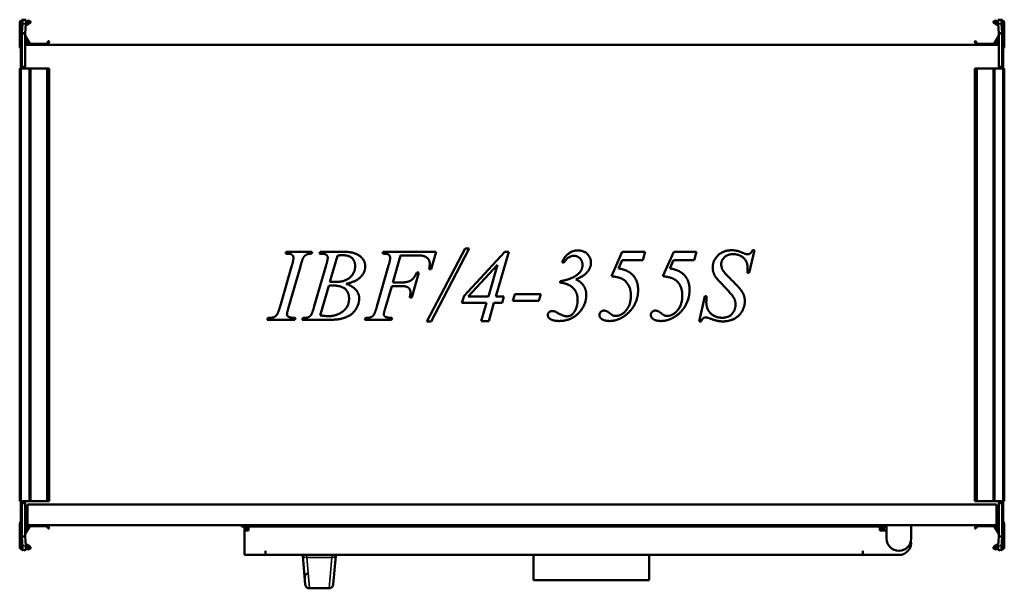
# Model space of a CAD drawing. Header units: millimetres. Extents: x 268 to 992, y 237 to 654.
import ezdxf

# ---------------------------------------------------------------- set-up
doc = ezdxf.new("R2010")
doc.units = ezdxf.units.MM
doc.header["$LTSCALE"] = 3
doc.layers.add('Widoczne (ISO)', color=7, linetype='Continuous', lineweight=50)
doc.layers.add('Widoczne wąskie (ISO)', color=7, linetype='Continuous', lineweight=35)

msp = doc.modelspace()

# ---------------------------------------------------------------- linework, layer by layer
at = {"layer": 'Widoczne (ISO)'}
for p, q in [((268.2, 634.71), (268.2, 652.51)), ((269, 640.91), (269, 652.91)), ((269, 652.91), (269.3, 652.91)), ((269.8, 652.91), (269.3, 652.91)), ((269.4, 653.71), (269.8, 653.71)), ((269.8, 644.34), (269.8, 654.41)), ((269.81, 654.5), (270.24, 654.48)), ((270.24, 651.48), (269.81, 644.57)), ((270.24, 654.48), (272.73, 654.33)), ((271.42, 654.41), (272.3, 654.41)), ((272.3, 644.42), (272.73, 651.33)), ((275.7, 651.85), (272.65, 650.08)), ((272.71, 651.04), (275.3, 652.54)), ((272.8, 653.71), (275.2, 653.71)), ((275.2, 652.91), (272.8, 652.91)), ((984.3, 651.85), (987.35, 650.08)), ((987.29, 651.04), (984.7, 652.54)), ((987.2, 653.71), (984.8, 653.71)), ((984.8, 652.91), (987.2, 652.91)), ((989.76, 654.48), (987.27, 654.33)), ((987.27, 651.33), (987.7, 644.42)), ((987.7, 654.41), (988.58, 654.41)), ((989.76, 654.48), (990.19, 654.5)), ((990.19, 644.57), (989.76, 651.48)), ((990.2, 654.41), (990.2, 644.34)), ((990.6, 653.71), (990.2, 653.71)), ((990.7, 652.91), (990.2, 652.91)), ((991, 652.91), (990.7, 652.91)), ((991, 652.91), (991, 640.91)), ((991.8, 634.71), (991.8, 652.51)), ((269.8, 644.34), (269.8, 620.11)), ((271.2, 644.34), (269.8, 644.34)), ((269.81, 644.57), (271.2, 644.49)), ((271.2, 644.49), (272.3, 644.42)), ((272.3, 644.34), (271.2, 644.34)), ((272.3, 620.12), (272.3, 644.34)), ((987.7, 644.42), (988.8, 644.49)), ((988.8, 644.34), (987.7, 644.34)), ((987.7, 644.34), (987.7, 620.12)), ((988.8, 644.49), (990.19, 644.57)), ((990.2, 644.34), (988.8, 644.34)), ((990.2, 620.11), (990.2, 644.34)), ((269, 640.41), (269, 640.91)), ((269, 637.35), (269, 640.41)), ((269, 640.41), (269.3, 640.41)), ((269.06, 637.33), (269, 637.35)), ((269.06, 637.3), (269.06, 637.3)), ((269.72, 640.18), (269.8, 640.4)), ((274.9, 636.51), (272.3, 641.02)), ((272.3, 637.91), (273.4, 637.91)), ((272.33, 642.57), (275.59, 636.91)), ((275.77, 636.81), (288.06, 636.81)), ((288.24, 636.91), (289.18, 638.54)), ((289.87, 638.14), (288.93, 636.51)), ((289.45, 638.61), (289.8, 638.41)), ((970.13, 638.14), (971.07, 636.51)), ((970.55, 638.61), (970.2, 638.41)), ((971.76, 636.91), (970.82, 638.54)), ((984.23, 636.81), (971.94, 636.81)), ((987.67, 642.57), (984.41, 636.91)), ((985.1, 636.51), (987.7, 641.02)), ((987.7, 637.91), (986.6, 637.91)), ((990.28, 640.18), (990.2, 640.4)), ((991, 640.41), (990.7, 640.41)), ((991, 637.35), (990.94, 637.33)), ((990.94, 637.3), (990.94, 637.3)), ((991, 640.91), (991, 640.41)), ((991, 640.41), (991, 637.35)), ((269, 636.11), (269, 636.01)), ((269, 636.01), (269.07, 636.01)), ((269, 633.01), (269, 636.01)), ((269, 619.91), (269, 633.01)), ((269.06, 620.11), (269.06, 632.91)), ((273.4, 636.31), (272.3, 636.31)), ((272.3, 636.01), (987.7, 636.01)), ((986.6, 636.31), (987.7, 636.31)), ((990.29, 636.31), (990.29, 636.31)), ((990.93, 636.01), (991, 636.01)), ((990.94, 632.91), (990.94, 620.11)), ((991, 636.11), (991, 636.01)), ((991, 636.01), (991, 633.01)), ((991, 633.01), (991, 619.91)), ((269.4, 618.51), (268.2, 618.51)), ((268.2, 618.51), (268.2, 300.51)), ((269, 619.41), (269, 619.91)), ((269, 619.91), (269.3, 619.91)), ((269, 619.41), (269, 618.51)), ((269, 619.41), (269.3, 619.41)), ((269.8, 619.91), (269.3, 619.91)), ((269.4, 618.51), (275.2, 618.51)), ((269.8, 619.41), (269.8, 620.11)), ((269.8, 619.41), (271.5, 619.41)), ((271.5, 619.42), (271.5, 619.41)), ((271.5, 619.42), (271.6, 619.42)), ((271.5, 618.51), (271.5, 619.41)), ((276.2, 618.51), (275.2, 618.51)), ((276.2, 618.51), (288.06, 618.51)), ((276.2, 618.51), (276.2, 300.51)), ((288.06, 618.51), (288.24, 618.51)), ((288.24, 618.51), (289.18, 618.51)), ((289.45, 618.51), (289.18, 618.51)), ((289.45, 618.51), (289.8, 618.51)), ((289.9, 618.51), (289.8, 618.51)), ((289.9, 618.51), (289.9, 300.51)), ((970.1, 618.51), (970.2, 618.51)), ((970.1, 300.51), (970.1, 618.51)), ((970.55, 618.51), (970.2, 618.51)), ((970.55, 618.51), (970.82, 618.51)), ((971.76, 618.51), (970.82, 618.51)), ((971.94, 618.51), (971.76, 618.51)), ((983.8, 618.51), (971.94, 618.51)), ((983.8, 618.51), (984.8, 618.51)), ((983.8, 300.51), (983.8, 618.51)), ((990.6, 618.51), (984.8, 618.51)), ((988.4, 619.42), (988.5, 619.42)), ((988.5, 619.41), (988.5, 619.42)), ((988.5, 619.41), (988.5, 618.51)), ((988.5, 619.41), (990.2, 619.41)), ((990.2, 620.11), (990.2, 619.41)), ((990.7, 619.91), (990.2, 619.91)), ((990.6, 618.51), (991.8, 618.51)), ((991, 619.91), (990.7, 619.91)), ((991, 619.41), (990.7, 619.41)), ((991, 619.91), (991, 619.41)), ((991, 618.51), (991, 619.41)), ((991.8, 300.51), (991.8, 618.51)), ((567.3, 432.71), (595.52, 486.31)), ((598.63, 486.31), (570.52, 432.71)), ((595.52, 486.31), (598.63, 486.31)), ((808.1, 485), (804.26, 468.42)), ((806.76, 485), (808.1, 485)), ((463.62, 482.51), (464.07, 483.86)), ((464.07, 483.86), (483.19, 483.86)), ((483.19, 483.86), (482.78, 482.51)), ((488.54, 482.51), (489.03, 483.86)), ((489.03, 483.86), (507, 483.86)), ((501.65, 480.96), (496.09, 461.72)), ((534.78, 482.51), (535.23, 483.86)), ((535.23, 483.86), (574.2, 483.86)), ((548.06, 481.24), (542.34, 461.35)), ((558.15, 481.24), (548.06, 481.24)), ((574.2, 483.86), (570.52, 471.23)), ((594.75, 451.59), (624.81, 483.86)), ((627.59, 483.86), (618.07, 450.97)), ((624.81, 483.86), (627.59, 483.86)), ((703.12, 465.92), (711.05, 483.86)), ((710.96, 477.77), (708.23, 471.64)), ((726.04, 477.77), (710.96, 477.77)), ((711.05, 483.86), (727.75, 483.86)), ((727.75, 483.86), (726.04, 477.77)), ((740.91, 465.92), (748.83, 483.86)), ((748.75, 477.77), (746.01, 471.64)), ((763.82, 477.77), (748.75, 477.77)), ((748.83, 483.86), (765.54, 483.86)), ((765.54, 483.86), (763.82, 477.77)), ((459.58, 443.66), (468.28, 473.85)), ((474.49, 473.07), (465.83, 442.93)), ((484.7, 443.87), (493.44, 474.14)), ((530.69, 443.66), (539.35, 473.81)), ((570.52, 471.23), (569.13, 471.23)), ((619.42, 474.34), (597.89, 450.97)), ((612.68, 450.97), (619.42, 474.34)), ((668.11, 475.81), (666.76, 476.22)), ((561.45, 468.54), (556.27, 450.36)), ((560.07, 468.54), (561.45, 468.54)), ((804.26, 468.42), (803, 468.42)), ((495.32, 458.94), (489.03, 437.13)), ((541.6, 458.73), (537.03, 442.93)), ((548.3, 458.73), (541.6, 458.73)), ((542.34, 461.35), (548.95, 461.35)), ((665.29, 461.19), (665.29, 462.25)), ((556.27, 450.36), (554.8, 450.36)), ((593.19, 446.4), (594.75, 451.59)), ((597.89, 450.97), (612.68, 450.97)), ((618.07, 450.97), (624.04, 450.97)), ((624.04, 450.97), (622.69, 446.4)), ((630.61, 447.79), (632.12, 452.69)), ((632.12, 452.69), (651.24, 452.69)), ((651.24, 452.69), (649.73, 447.79)), ((767.66, 432.71), (771.79, 451.26)), ((771.79, 451.26), (773.06, 451.26)), ((611.33, 446.4), (593.19, 446.4)), ((607.45, 433), (611.33, 446.4)), ((616.76, 446.4), (612.88, 433)), ((622.69, 446.4), (616.76, 446.4)), ((649.73, 447.79), (630.61, 447.79)), ((450.06, 433.86), (450.59, 435.21)), ((470.81, 435.21), (470.4, 433.86)), ((475.87, 433.86), (476.32, 435.21)), ((521.83, 433.86), (522.32, 435.21)), ((541.85, 435.21), (541.4, 433.86)), ((470.4, 433.86), (450.06, 433.86)), ((494.17, 433.86), (475.87, 433.86)), ((541.4, 433.86), (521.83, 433.86)), ((570.52, 432.71), (567.3, 432.71)), ((612.88, 433), (607.45, 433)), ((769.01, 432.71), (767.66, 432.71)), ((269.4, 300.51), (268.2, 300.51)), ((269, 300.51), (269, 299.61)), ((269, 299.11), (269, 299.61)), ((269, 299.61), (269.3, 299.61)), ((269, 286.01), (269, 299.11)), ((269, 299.11), (269.3, 299.11)), ((269.06, 286.11), (269.06, 298.91)), ((269.3, 299.11), (269.8, 299.11)), ((269.4, 300.51), (275.2, 300.51)), ((269.8, 298.91), (269.8, 299.61)), ((271.5, 299.61), (269.8, 299.61)), ((269.8, 298.91), (269.8, 274.69)), ((271.5, 299.61), (271.5, 300.51)), ((271.5, 299.61), (271.5, 299.6)), ((271.6, 299.6), (271.5, 299.6)), ((272.3, 274.69), (272.3, 298.9)), ((274, 298.01), (986, 298.01)), ((274, 298.01), (274, 283.01)), ((276.2, 300.51), (275.2, 300.51)), ((276.2, 300.51), (288.06, 300.51)), ((288.06, 300.51), (288.24, 300.51)), ((288.24, 300.51), (289.18, 300.51)), ((289.45, 300.51), (289.18, 300.51)), ((289.45, 300.51), (289.8, 300.51)), ((289.9, 300.51), (289.8, 300.51)), ((970.1, 300.51), (970.2, 300.51)), ((970.55, 300.51), (970.2, 300.51)), ((970.55, 300.51), (970.82, 300.51)), ((971.76, 300.51), (970.82, 300.51)), ((971.94, 300.51), (971.76, 300.51)), ((983.8, 300.51), (971.94, 300.51)), ((983.8, 300.51), (984.8, 300.51)), ((990.6, 300.51), (984.8, 300.51)), ((986, 283.01), (986, 298.01)), ((987.7, 298.9), (987.7, 274.69)), ((988.5, 299.6), (988.4, 299.6)), ((988.5, 300.51), (988.5, 299.61)), ((990.2, 299.61), (988.5, 299.61)), ((988.5, 299.6), (988.5, 299.61)), ((990.2, 299.61), (990.2, 298.91)), ((990.2, 299.11), (990.7, 299.11)), ((990.2, 274.69), (990.2, 298.91)), ((990.6, 300.51), (991.8, 300.51)), ((991, 299.61), (990.7, 299.61)), ((991, 299.11), (990.7, 299.11)), ((990.94, 298.91), (990.94, 286.11)), ((991, 299.61), (991, 300.51)), ((991, 299.61), (991, 299.11)), ((991, 299.11), (991, 286.01)), ((268.2, 284.31), (268.2, 266.51)), ((269.06, 286.01), (269, 286.01)), ((269, 284.51), (269.07, 284.51)), ((269, 284.51), (269, 283.01)), ((269.07, 283.01), (269, 283.01)), ((269, 282.91), (269, 283.01)), ((269.71, 283.01), (269.71, 283.01)), ((269.71, 282.71), (269.71, 282.71)), ((274, 286.01), (272.3, 286.01)), ((274, 285.31), (272.3, 285.31)), ((272.3, 284.51), (274, 284.51)), ((274, 283.01), (272.3, 283.01)), ((273.4, 282.71), (272.3, 282.71)), ((274.9, 282.51), (272.3, 278.01)), ((986, 283.01), (274, 283.01)), ((275.77, 282.21), (288.06, 282.21)), ((289.87, 280.88), (288.93, 282.51)), ((431.33, 282.01), (431.33, 283.01)), ((905.33, 283.01), (905.33, 281.51)), ((923.33, 281.51), (923.33, 283.01)), ((970.13, 280.88), (971.07, 282.51)), ((984.23, 282.21), (971.94, 282.21)), ((985.1, 282.51), (987.7, 278.01)), ((987.7, 286.01), (986, 286.01)), ((986, 285.31), (987.7, 285.31)), ((986, 284.51), (987.7, 284.51)), ((987.7, 283.01), (986, 283.01)), ((986.6, 282.71), (987.7, 282.71)), ((990.28, 284.51), (990.28, 284.51)), ((990.93, 284.51), (991, 284.51)), ((991, 283.01), (990.93, 283.01)), ((991, 286.01), (990.94, 286.01)), ((991, 283.01), (991, 284.51)), ((991, 282.91), (991, 283.01)), ((991.8, 284.31), (991.8, 266.51)), ((269, 281.67), (269.06, 281.69)), ((269, 278.61), (269, 281.67)), ((269, 278.11), (269, 278.61)), ((269, 278.61), (269.3, 278.61)), ((269, 266.11), (269, 278.11)), ((269.06, 281.72), (269.06, 281.72)), ((269.72, 278.84), (269.8, 278.62)), ((272.3, 281.11), (273.4, 281.11)), ((272.33, 276.45), (275.59, 282.11)), ((288.24, 282.11), (289.18, 280.48)), ((289.45, 280.41), (289.8, 280.61)), ((905.33, 282.01), (431.33, 282.01)), ((433.33, 279.01), (433.33, 282.01)), ((436.33, 279.01), (433.33, 279.01)), ((433.33, 279.01), (433.33, 261.01)), ((436.33, 280.51), (434.83, 280.51)), ((434.83, 280.51), (434.83, 279.01)), ((436.33, 282.01), (436.33, 279.01)), ((900.33, 279.01), (900.33, 282.01)), ((900.33, 280.51), (901.83, 280.51)), ((900.33, 279.01), (905.33, 279.01)), ((901.83, 279.01), (901.83, 280.51)), ((903.33, 279.01), (903.33, 282.01)), ((905.33, 273.01), (905.33, 281.51)), ((923.33, 281.51), (923.33, 273.01)), ((970.55, 280.41), (970.2, 280.61)), ((971.76, 282.11), (970.82, 280.48)), ((987.67, 276.45), (984.41, 282.11)), ((987.7, 281.11), (986.6, 281.11)), ((990.28, 278.84), (990.2, 278.62)), ((991, 278.61), (990.7, 278.61)), ((990.94, 281.72), (990.94, 281.72)), ((990.94, 281.69), (991, 281.67)), ((991, 281.67), (991, 278.61)), ((991, 278.61), (991, 278.11)), ((991, 278.11), (991, 266.11)), ((269.8, 264.61), (269.8, 274.69)), ((269.8, 274.69), (271.2, 274.69)), ((271.2, 274.54), (269.81, 274.45)), ((269.81, 274.45), (270.24, 267.54)), ((271.2, 274.69), (272.3, 274.69)), ((272.3, 274.6), (271.2, 274.54)), ((272.73, 267.69), (272.3, 274.6)), ((275.7, 267.18), (272.65, 268.94)), ((272.71, 267.98), (275.3, 266.48)), ((984.3, 267.18), (987.35, 268.94)), ((987.29, 267.98), (984.7, 266.48)), ((987.7, 274.6), (987.27, 267.69)), ((987.7, 274.69), (988.8, 274.69)), ((988.8, 274.54), (987.7, 274.6)), ((988.8, 274.69), (990.2, 274.69)), ((990.19, 274.45), (988.8, 274.54)), ((989.76, 267.54), (990.19, 274.45)), ((990.2, 274.69), (990.2, 264.61)), ((269, 266.11), (269.3, 266.11)), ((269.3, 266.11), (269.8, 266.11)), ((269.4, 265.31), (269.8, 265.31)), ((270.24, 264.54), (269.81, 264.52)), ((270.24, 264.54), (272.73, 264.69)), ((272.3, 264.61), (271.42, 264.61)), ((275.2, 266.11), (272.8, 266.11)), ((272.8, 265.31), (275.2, 265.31)), ((448.82, 261.01), (433.33, 261.01)), ((448.82, 261.01), (448.82, 264.02)), ((448.82, 264.02), (448.83, 264.02)), ((448.83, 264.02), (448.83, 264.01)), ((448.83, 264.01), (448.83, 261.01)), ((448.83, 261.01), (887.83, 261.01)), ((476.1, 261.01), (476.17, 260.3)), ((500.49, 260.3), (500.56, 261.01)), ((645.83, 261.01), (645.83, 242.51)), ((730.83, 261.01), (730.83, 242.51)), ((887.83, 264.01), (887.83, 264.02)), ((887.83, 264.02), (887.84, 264.02)), ((887.83, 264.01), (887.83, 261.01)), ((887.84, 264.02), (887.84, 261.01)), ((914.33, 261.01), (887.84, 261.01)), ((984.8, 266.11), (987.2, 266.11)), ((987.2, 265.31), (984.8, 265.31)), ((989.76, 264.54), (987.27, 264.69)), ((988.58, 264.61), (987.7, 264.61)), ((990.19, 264.52), (989.76, 264.54)), ((990.2, 266.11), (990.7, 266.11)), ((990.6, 265.31), (990.2, 265.31)), ((991, 266.11), (990.7, 266.11)), ((478.08, 239.24), (476.17, 260.3)), ((500.49, 260.3), (498.58, 239.24)), ((477.63, 244.24), (477.53, 245.37)), ((730.83, 242.51), (645.83, 242.51)), ((495.59, 236.51), (481.07, 236.51))]:
    msp.add_line(p, q, dxfattribs=at)
for centre, radius, start, end in [((269.4, 652.51), 1.2, 90, 180), ((275.2, 652.71), 1, 300, 90), ((275.2, 652.71), 0.2, 300, 90), ((984.8, 652.71), 1, 90, 240), ((984.8, 652.71), 0.2, 90, 240), ((990.6, 652.51), 1.2, 0, 90), ((281, 636.07), 12, 160, 174.13746), ((269.3, 640.91), 0.5, 270, 0), ((272.5, 642.67), 0.2, 180, 210), ((273.4, 637.11), 0.8, 270, 90), ((275.77, 637.01), 0.2, 210, 270), ((288.06, 637.01), 0.2, 270, 330), ((289.35, 638.44), 0.2, 60, 150), ((289.7, 638.24), 0.2, 330, 60), ((970.3, 638.24), 0.2, 120, 210), ((970.65, 638.44), 0.2, 30, 120), ((971.94, 637.01), 0.2, 210, 270), ((984.23, 637.01), 0.2, 270, 330), ((986.6, 637.11), 0.8, 90, 270), ((987.5, 642.67), 0.2, 330, 0), ((990.7, 640.91), 0.5, 180, 270), ((979, 636.07), 12, 5.86254, 20), ((269.2, 634.71), 1, 180, 258.46304), ((269.2, 636.11), 0.2, 128.82923, 180), ((275.77, 637.01), 1, 210, 270), ((288.06, 637.01), 1, 270, 330), ((971.94, 637.01), 1, 210, 270), ((984.23, 637.01), 1, 270, 330), ((990.8, 636.11), 0.2, 0, 51.14452), ((990.8, 634.71), 1, 281.53696, 0), ((269.3, 619.91), 0.5, 270, 0), ((271.6, 620.12), 0.7, 359.18146, 0), ((988.4, 620.12), 0.7, 180, 180.81854), ((990.7, 619.91), 0.5, 180, 270), ((269.3, 299.11), 0.5, 0, 90), ((271.6, 298.9), 0.7, 0, 0.81854), ((988.4, 298.9), 0.7, 179.18146, 180), ((990.7, 299.11), 0.5, 90, 180), ((269.2, 284.31), 1, 97.86944, 180), ((269.2, 282.91), 0.2, 180, 231.14452), ((273.4, 281.91), 0.8, 270, 90), ((275.77, 282.01), 1, 90, 150), ((275.77, 282.01), 0.2, 90, 150), ((288.06, 282.01), 1, 30, 90), ((288.06, 282.01), 0.2, 30, 90), ((971.94, 282.01), 1, 90, 150), ((971.94, 282.01), 0.2, 90, 150), ((984.23, 282.01), 1, 30, 90), ((984.23, 282.01), 0.2, 30, 90), ((986.6, 281.91), 0.8, 90, 270), ((990.8, 282.91), 0.2, 308.82923, 0), ((990.8, 284.31), 1, 0, 82.13121), ((281, 282.95), 12, 185.86254, 200), ((269.3, 278.11), 0.5, 0, 90), ((272.5, 276.35), 0.2, 150, 180), ((289.35, 280.58), 0.2, 210, 300), ((289.7, 280.78), 0.2, 300, 30), ((970.3, 280.78), 0.2, 150, 240), ((970.65, 280.58), 0.2, 240, 330), ((987.5, 276.35), 0.2, 0, 30), ((990.7, 278.11), 0.5, 90, 180), ((979, 282.95), 12, 340, 354.13746), ((914.33, 273.01), 9, 180, 0), ((914.33, 270.01), 9, 270, 9.59407), ((269.4, 266.51), 1.2, 180, 270), ((275.2, 266.31), 1, 270, 60), ((275.2, 266.31), 0.2, 270, 60), ((984.8, 266.31), 1, 120, 270), ((984.8, 266.31), 0.2, 120, 270), ((990.6, 266.51), 1.2, 270, 0), ((481.07, 239.51), 3, 185.19443, 199.47122), ((495.59, 239.51), 3, 340.52878, 354.80557), ((481.07, 239.51), 3, 199.47122, 270), ((495.59, 239.51), 3, 270, 340.52878)]:
    msp.add_arc(centre, radius, start, end, dxfattribs=at)
for centre, major_axis, start_param, end_param in [((270.05, 651.49), (0.19, 2.99), 4.714295, 6.285092), ((272.54, 651.34), (0.19, 2.99), 4.714295, 6.283185), ((987.46, 651.34), (-0.19, 2.99), 0, 1.56889), ((989.95, 651.49), (-0.19, 2.99), 6.281279, 7.852075), ((270.05, 267.53), (0.19, -2.99), 6.281279, 7.852075), ((272.54, 267.69), (0.19, -2.99), 0, 1.56889), ((987.46, 267.69), (-0.19, -2.99), 4.714295, 6.283185), ((989.95, 267.53), (-0.19, -2.99), 4.714295, 6.285092)]:
    msp.add_ellipse(centre, major_axis=major_axis, ratio=0.061628, start_param=start_param, end_param=end_param, dxfattribs=at)
for points, knots in [([(269.81, 654.5), (269.81, 654.48), (269.8, 654.47), (269.8, 654.44), (269.8, 654.43), (269.8, 654.41)], [0, 0, 0, 0, 0.01249515, 0.01249515, 0.0249903, 0.0249903, 0.0249903, 0.0249903]), ([(272.3, 654.41), (272.3, 654.41), (272.3, 654.4), (272.3, 654.4), (272.3, 654.4), (272.3, 654.39), (272.3, 654.39), (272.3, 654.39), (272.3, 654.39), (272.3, 654.38), (272.3, 654.38), (272.3, 654.38), (272.3, 654.37), (272.3, 654.37), (272.3, 654.37), (272.3, 654.36), (272.3, 654.36), (272.3, 654.36), (272.3, 654.36)], [0, 0, 0, 0, 0.001501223, 0.001501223, 0.001501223, 0.00300249, 0.00300249, 0.00300249, 0.004503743, 0.004503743, 0.004503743, 0.006004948, 0.006004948, 0.006004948, 0.007506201, 0.007506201, 0.007506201, 0.00845921, 0.00845921, 0.00845921, 0.00845921]), ([(987.7, 654.36), (987.7, 654.36), (987.7, 654.36), (987.7, 654.36), (987.7, 654.37), (987.7, 654.37), (987.7, 654.37), (987.7, 654.38), (987.7, 654.38), (987.7, 654.38), (987.7, 654.39), (987.7, 654.39), (987.7, 654.39), (987.7, 654.39), (987.7, 654.4), (987.7, 654.4), (987.7, 654.4), (987.7, 654.41), (987.7, 654.41)], [0.002049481, 0.002049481, 0.002049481, 0.002049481, 0.00300249, 0.00300249, 0.00300249, 0.004503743, 0.004503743, 0.004503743, 0.006004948, 0.006004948, 0.006004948, 0.007506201, 0.007506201, 0.007506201, 0.009007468, 0.009007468, 0.009007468, 0.010508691, 0.010508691, 0.010508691, 0.010508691]), ([(990.2, 654.41), (990.2, 654.43), (990.2, 654.44), (990.2, 654.47), (990.19, 654.48), (990.19, 654.5)], [0, 0, 0, 0, 0.01249515, 0.01249515, 0.0249903, 0.0249903, 0.0249903, 0.0249903]), ([(269.8, 644.34), (269.8, 644.38), (269.8, 644.42), (269.8, 644.49), (269.81, 644.53), (269.81, 644.57)], [0, 0, 0, 0, 0.01249515, 0.01249515, 0.0249903, 0.0249903, 0.0249903, 0.0249903]), ([(272.3, 644.42), (272.3, 644.41), (272.3, 644.41), (272.3, 644.41), (272.3, 644.4), (272.3, 644.4), (272.3, 644.39), (272.3, 644.39), (272.3, 644.39), (272.3, 644.38), (272.3, 644.38), (272.3, 644.38), (272.3, 644.37), (272.3, 644.37), (272.3, 644.36), (272.3, 644.36), (272.3, 644.36), (272.3, 644.35), (272.3, 644.35), (272.3, 644.34), (272.3, 644.34), (272.3, 644.34)], [0, 0, 0, 0, 0.00150122, 0.00150122, 0.00150122, 0.00300249, 0.00300249, 0.00300249, 0.00450374, 0.00450374, 0.00450374, 0.00600495, 0.00600495, 0.00600495, 0.0075062, 0.0075062, 0.0075062, 0.00900747, 0.00900747, 0.00900747, 0.01050869, 0.01050869, 0.01050869, 0.01050869]), ([(987.7, 644.34), (987.7, 644.34), (987.7, 644.34), (987.7, 644.35), (987.7, 644.35), (987.7, 644.36), (987.7, 644.36), (987.7, 644.36), (987.7, 644.37), (987.7, 644.37), (987.7, 644.38), (987.7, 644.38), (987.7, 644.38), (987.7, 644.39), (987.7, 644.39), (987.7, 644.39), (987.7, 644.4), (987.7, 644.4), (987.7, 644.41), (987.7, 644.41), (987.7, 644.41), (987.7, 644.42)], [0, 0, 0, 0, 0.00150122, 0.00150122, 0.00150122, 0.00300249, 0.00300249, 0.00300249, 0.00450374, 0.00450374, 0.00450374, 0.00600495, 0.00600495, 0.00600495, 0.0075062, 0.0075062, 0.0075062, 0.00900747, 0.00900747, 0.00900747, 0.01050869, 0.01050869, 0.01050869, 0.01050869]), ([(990.19, 644.57), (990.19, 644.53), (990.2, 644.49), (990.2, 644.42), (990.2, 644.38), (990.2, 644.34)], [0, 0, 0, 0, 0.01249515, 0.01249515, 0.0249903, 0.0249903, 0.0249903, 0.0249903]), ([(269.06, 637.3), (269.06, 637.3), (269.06, 637.3), (269.06, 637.3), (269.06, 637.3), (269.06, 637.3)], [0.00000127, 0.00000127, 0.00000127, 0.00000127, 0.0077936, 0.0077936, 0.01558592, 0.01558592, 0.01558592, 0.01558592]), ([(269.06, 637.3), (269.07, 637.28), (269.07, 637.17), (269.07, 636.8), (269.07, 636.51), (269.07, 635.8), (269.07, 635.38), (269.07, 634.49), (269.07, 634.03), (269.06, 633.57)], [0.0000002, 0.0000002, 0.0000002, 0.0000002, 0.138614, 0.138614, 0.2902546, 0.2902546, 0.4411619, 0.4411619, 0.5810662, 0.5810662, 0.5810662, 0.5810662]), ([(990.94, 633.57), (990.93, 634.03), (990.93, 634.48), (990.93, 635.38), (990.93, 635.8), (990.93, 636.51), (990.93, 636.79), (990.93, 637.17), (990.93, 637.28), (990.94, 637.3)], [0.0000002, 0.0000002, 0.0000002, 0.0000002, 0.138614, 0.138614, 0.2902546, 0.2902546, 0.4411619, 0.4411619, 0.5810662, 0.5810662, 0.5810662, 0.5810662]), ([(990.94, 637.3), (990.94, 637.3), (990.94, 637.3), (990.94, 637.3), (990.94, 637.3), (990.94, 637.3)], [-0.01558465, -0.01558465, -0.01558465, -0.01558465, -0.00779233, -0.00779233, 0, 0, 0, 0]), ([(269.06, 633.41), (269.06, 633.44), (269.06, 633.46), (269.06, 633.51), (269.06, 633.54), (269.06, 633.57)], [-0.01558465, -0.01558465, -0.01558465, -0.01558465, -0.00779233, -0.00779233, 0, 0, 0, 0]), ([(269.06, 632.91), (269.06, 632.99), (269.06, 633.08), (269.06, 633.24), (269.06, 633.33), (269.06, 633.41)], [0, 0, 0, 0, 0.02497584, 0.02497584, 0.04995141, 0.04995141, 0.04995141, 0.04995141]), ([(990.94, 633.41), (990.94, 633.44), (990.94, 633.46), (990.94, 633.51), (990.94, 633.54), (990.94, 633.57)], [0.00000127, 0.00000127, 0.00000127, 0.00000127, 0.0077936, 0.0077936, 0.01558592, 0.01558592, 0.01558592, 0.01558592]), ([(990.94, 633.41), (990.94, 633.33), (990.94, 633.24), (990.94, 633.08), (990.94, 632.99), (990.94, 632.91)], [0.00000127, 0.00000127, 0.00000127, 0.00000127, 0.02497637, 0.02497637, 0.04995171, 0.04995171, 0.04995171, 0.04995171]), ([(271.6, 619.42), (271.62, 619.42), (271.63, 619.42), (271.66, 619.42), (271.67, 619.42), (271.71, 619.43), (271.73, 619.43), (271.8, 619.45), (271.85, 619.46), (271.98, 619.53), (272.08, 619.59), (272.2, 619.75), (272.24, 619.82), (272.28, 619.95), (272.29, 619.99), (272.3, 620.06), (272.3, 620.09), (272.3, 620.11)], [0.5164602, 0.5164602, 0.5164602, 0.5164602, 0.521665, 0.521665, 0.5268699, 0.5268699, 0.5372796, 0.5372796, 0.558099, 0.558099, 0.5997379, 0.5997379, 0.6260553, 0.6260553, 0.6392139, 0.6392139, 0.6464865, 0.6464865, 0.6464865, 0.6464865]), ([(987.7, 620.11), (987.7, 620.09), (987.7, 620.06), (987.71, 619.99), (987.72, 619.95), (987.76, 619.82), (987.8, 619.75), (987.92, 619.59), (988.02, 619.53), (988.15, 619.46), (988.2, 619.45), (988.27, 619.43), (988.29, 619.43), (988.33, 619.42), (988.34, 619.42), (988.37, 619.42), (988.38, 619.42), (988.4, 619.42)], [0.902894, 0.902894, 0.902894, 0.902894, 0.9101665, 0.9101665, 0.9233252, 0.9233252, 0.9496425, 0.9496425, 0.9912814, 0.9912814, 1.0121009, 1.0121009, 1.0225106, 1.0225106, 1.0277154, 1.0277154, 1.0329203, 1.0329203, 1.0329203, 1.0329203]), ([(272.3, 298.91), (272.3, 298.94), (272.3, 298.96), (272.29, 299.03), (272.28, 299.07), (272.24, 299.2), (272.2, 299.27), (272.08, 299.43), (271.98, 299.49), (271.85, 299.56), (271.8, 299.57), (271.73, 299.59), (271.71, 299.59), (271.67, 299.6), (271.66, 299.6), (271.63, 299.6), (271.62, 299.6), (271.6, 299.6)], [0.902894, 0.902894, 0.902894, 0.902894, 0.9101665, 0.9101665, 0.9233252, 0.9233252, 0.9496425, 0.9496425, 0.9912814, 0.9912814, 1.0121009, 1.0121009, 1.0225106, 1.0225106, 1.0277154, 1.0277154, 1.0329203, 1.0329203, 1.0329203, 1.0329203]), ([(988.4, 299.6), (988.38, 299.6), (988.37, 299.6), (988.34, 299.6), (988.33, 299.6), (988.29, 299.59), (988.27, 299.59), (988.2, 299.57), (988.15, 299.56), (988.02, 299.49), (987.92, 299.43), (987.8, 299.27), (987.76, 299.2), (987.72, 299.07), (987.71, 299.03), (987.7, 298.96), (987.7, 298.94), (987.7, 298.91)], [0.5164602, 0.5164602, 0.5164602, 0.5164602, 0.521665, 0.521665, 0.5268699, 0.5268699, 0.5372796, 0.5372796, 0.558099, 0.558099, 0.5997379, 0.5997379, 0.6260553, 0.6260553, 0.6392139, 0.6392139, 0.6464865, 0.6464865, 0.6464865, 0.6464865]), ([(269.06, 285.61), (269.06, 285.69), (269.06, 285.78), (269.06, 285.94), (269.06, 286.03), (269.06, 286.11)], [0.00000127, 0.00000127, 0.00000127, 0.00000127, 0.02497637, 0.02497637, 0.04995171, 0.04995171, 0.04995171, 0.04995171]), ([(269.06, 285.61), (269.06, 285.59), (269.06, 285.56), (269.06, 285.51), (269.06, 285.48), (269.06, 285.46)], [0.00000127, 0.00000127, 0.00000127, 0.00000127, 0.0077936, 0.0077936, 0.01558592, 0.01558592, 0.01558592, 0.01558592]), ([(269.06, 285.46), (269.07, 284.99), (269.07, 284.54), (269.07, 283.65), (269.07, 283.22), (269.07, 282.51), (269.07, 282.23), (269.07, 281.85), (269.07, 281.75), (269.06, 281.73)], [0.0000002, 0.0000002, 0.0000002, 0.0000002, 0.138614, 0.138614, 0.2902546, 0.2902546, 0.4411619, 0.4411619, 0.5810662, 0.5810662, 0.5810662, 0.5810662]), ([(990.94, 281.73), (990.93, 281.75), (990.93, 281.85), (990.93, 282.22), (990.93, 282.51), (990.93, 283.22), (990.93, 283.64), (990.93, 284.53), (990.93, 284.99), (990.94, 285.46)], [0.0000002, 0.0000002, 0.0000002, 0.0000002, 0.138614, 0.138614, 0.2902546, 0.2902546, 0.4411619, 0.4411619, 0.5810662, 0.5810662, 0.5810662, 0.5810662]), ([(990.94, 286.11), (990.94, 286.03), (990.94, 285.94), (990.94, 285.78), (990.94, 285.69), (990.94, 285.61)], [0, 0, 0, 0, 0.02497584, 0.02497584, 0.04995141, 0.04995141, 0.04995141, 0.04995141]), ([(990.94, 285.61), (990.94, 285.59), (990.94, 285.56), (990.94, 285.51), (990.94, 285.48), (990.94, 285.46)], [-0.01558465, -0.01558465, -0.01558465, -0.01558465, -0.00779233, -0.00779233, 0, 0, 0, 0]), ([(269.06, 281.72), (269.06, 281.72), (269.06, 281.72), (269.06, 281.72), (269.06, 281.73), (269.06, 281.73)], [-0.01558465, -0.01558465, -0.01558465, -0.01558465, -0.00779233, -0.00779233, 0, 0, 0, 0]), ([(990.94, 281.72), (990.94, 281.72), (990.94, 281.72), (990.94, 281.72), (990.94, 281.73), (990.94, 281.73)], [0.00000127, 0.00000127, 0.00000127, 0.00000127, 0.0077936, 0.0077936, 0.01558592, 0.01558592, 0.01558592, 0.01558592]), ([(269.81, 274.45), (269.81, 274.49), (269.8, 274.53), (269.8, 274.61), (269.8, 274.65), (269.8, 274.69)], [0, 0, 0, 0, 0.01249515, 0.01249515, 0.0249903, 0.0249903, 0.0249903, 0.0249903]), ([(272.3, 274.69), (272.3, 274.68), (272.3, 274.68), (272.3, 274.67), (272.3, 274.67), (272.3, 274.67), (272.3, 274.66), (272.3, 274.66), (272.3, 274.65), (272.3, 274.65), (272.3, 274.65), (272.3, 274.64), (272.3, 274.64), (272.3, 274.64), (272.3, 274.63), (272.3, 274.63), (272.3, 274.62), (272.3, 274.62), (272.3, 274.62), (272.3, 274.61), (272.3, 274.61), (272.3, 274.6)], [0, 0, 0, 0, 0.00150122, 0.00150122, 0.00150122, 0.00300249, 0.00300249, 0.00300249, 0.00450374, 0.00450374, 0.00450374, 0.00600495, 0.00600495, 0.00600495, 0.0075062, 0.0075062, 0.0075062, 0.00900747, 0.00900747, 0.00900747, 0.01050869, 0.01050869, 0.01050869, 0.01050869]), ([(987.7, 274.6), (987.7, 274.61), (987.7, 274.61), (987.7, 274.62), (987.7, 274.62), (987.7, 274.62), (987.7, 274.63), (987.7, 274.63), (987.7, 274.64), (987.7, 274.64), (987.7, 274.64), (987.7, 274.65), (987.7, 274.65), (987.7, 274.65), (987.7, 274.66), (987.7, 274.66), (987.7, 274.67), (987.7, 274.67), (987.7, 274.67), (987.7, 274.68), (987.7, 274.68), (987.7, 274.69)], [0, 0, 0, 0, 0.00150122, 0.00150122, 0.00150122, 0.00300249, 0.00300249, 0.00300249, 0.00450374, 0.00450374, 0.00450374, 0.00600495, 0.00600495, 0.00600495, 0.0075062, 0.0075062, 0.0075062, 0.00900747, 0.00900747, 0.00900747, 0.01050869, 0.01050869, 0.01050869, 0.01050869]), ([(990.2, 274.69), (990.2, 274.65), (990.2, 274.61), (990.2, 274.53), (990.19, 274.49), (990.19, 274.45)], [0, 0, 0, 0, 0.01249515, 0.01249515, 0.0249903, 0.0249903, 0.0249903, 0.0249903]), ([(269.8, 264.61), (269.8, 264.6), (269.8, 264.58), (269.8, 264.55), (269.81, 264.54), (269.81, 264.52)], [0, 0, 0, 0, 0.01249515, 0.01249515, 0.0249903, 0.0249903, 0.0249903, 0.0249903]), ([(272.3, 264.67), (272.3, 264.66), (272.3, 264.66), (272.3, 264.66), (272.3, 264.66), (272.3, 264.65), (272.3, 264.65), (272.3, 264.65), (272.3, 264.64), (272.3, 264.64), (272.3, 264.64), (272.3, 264.63), (272.3, 264.63), (272.3, 264.63), (272.3, 264.62), (272.3, 264.62), (272.3, 264.62), (272.3, 264.61), (272.3, 264.61)], [0.002049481, 0.002049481, 0.002049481, 0.002049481, 0.00300249, 0.00300249, 0.00300249, 0.004503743, 0.004503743, 0.004503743, 0.006004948, 0.006004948, 0.006004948, 0.007506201, 0.007506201, 0.007506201, 0.009007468, 0.009007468, 0.009007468, 0.010508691, 0.010508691, 0.010508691, 0.010508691]), ([(987.7, 264.61), (987.7, 264.61), (987.7, 264.62), (987.7, 264.62), (987.7, 264.62), (987.7, 264.63), (987.7, 264.63), (987.7, 264.63), (987.7, 264.64), (987.7, 264.64), (987.7, 264.64), (987.7, 264.65), (987.7, 264.65), (987.7, 264.65), (987.7, 264.66), (987.7, 264.66), (987.7, 264.66), (987.7, 264.66), (987.7, 264.67)], [0, 0, 0, 0, 0.001501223, 0.001501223, 0.001501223, 0.00300249, 0.00300249, 0.00300249, 0.004503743, 0.004503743, 0.004503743, 0.006004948, 0.006004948, 0.006004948, 0.007506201, 0.007506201, 0.007506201, 0.00845921, 0.00845921, 0.00845921, 0.00845921]), ([(990.19, 264.52), (990.19, 264.54), (990.2, 264.55), (990.2, 264.58), (990.2, 264.6), (990.2, 264.61)], [0, 0, 0, 0, 0.01249515, 0.01249515, 0.0249903, 0.0249903, 0.0249903, 0.0249903]), ([(480.15, 247.48), (480, 247.45), (479.85, 247.41), (479.4, 247.27), (479.11, 247.12), (478.59, 246.75), (478.36, 246.51), (477.99, 245.99), (477.84, 245.7), (477.66, 245.1), (477.61, 244.78), (477.62, 244.42), (477.62, 244.38), (477.62, 244.31), (477.62, 244.28), (477.63, 244.25), (477.63, 244.25), (477.63, 244.24), (477.63, 244.24), (477.63, 244.24), (477.63, 244.24), (477.63, 244.24), (477.63, 244.24), (477.63, 244.24), (477.63, 244.24), (477.63, 244.24), (477.63, 244.24), (477.63, 244.24), (477.63, 244.24), (477.63, 244.24), (477.63, 244.24), (477.63, 244.24), (477.63, 244.24), (477.63, 244.24), (477.63, 244.25), (477.63, 244.26), (477.62, 244.28), (477.61, 244.4), (477.6, 244.58), (477.56, 245), (477.54, 245.17), (477.53, 245.37), (477.53, 245.37), (477.53, 245.37)], [0.046743, 0.046743, 0.046743, 0.046743, 0.092716, 0.092716, 0.187541, 0.187541, 0.284719, 0.284719, 0.379239, 0.379239, 0.474736, 0.474736, 0.486585, 0.486585, 0.495471, 0.495471, 0.495887, 0.495887, 0.496173, 0.496173, 0.496209, 0.496209, 0.496227, 0.496227, 0.496246, 0.496246, 0.496264, 0.496264, 0.496408, 0.496408, 0.500985, 0.500985, 0.514719, 0.514719, 0.555922, 0.555922, 0.679563, 0.679563, 1.051392, 1.051392, 1.25167, 1.25167, 1.251741, 1.251741, 1.251741, 1.251741]), ([(480.15, 247.48), (480, 247.45), (479.85, 247.41), (479.4, 247.27), (479.11, 247.12), (478.59, 246.75), (478.36, 246.51), (477.99, 245.99), (477.84, 245.7), (477.66, 245.1), (477.61, 244.78), (477.62, 244.42), (477.62, 244.38), (477.62, 244.31), (477.62, 244.28), (477.63, 244.25), (477.63, 244.25), (477.63, 244.24), (477.63, 244.24), (477.63, 244.24), (477.63, 244.24), (477.63, 244.24), (477.63, 244.24), (477.63, 244.24), (477.63, 244.24), (477.63, 244.24), (477.63, 244.24), (477.63, 244.24), (477.63, 244.24), (477.63, 244.24)], [0.0467425, 0.0467425, 0.0467425, 0.0467425, 0.0927162, 0.0927162, 0.1875407, 0.1875407, 0.2847189, 0.2847189, 0.3792395, 0.3792395, 0.4747359, 0.4747359, 0.4865848, 0.4865848, 0.4954707, 0.4954707, 0.4958872, 0.4958872, 0.4961733, 0.4961733, 0.496209, 0.496209, 0.4962269, 0.4962269, 0.4962462, 0.4962462, 0.4962643, 0.4962643, 0.4963414, 0.4963414, 0.4963414, 0.4963414])]:
    msp.add_open_spline(points, degree=3, knots=knots, dxfattribs=at)
for points, degree in [([(269.07, 636.16), (269.07, 636.19), (269.07, 636.23), (269.07, 636.27)], 3), ([(990.93, 636.16), (990.93, 636.11), (990.93, 636.06), (990.93, 636.01)], 3), ([(269.06, 619.91), (269.06, 619.98), (269.06, 620.05), (269.06, 620.11)], 3), ([(990.94, 620.11), (990.94, 620.05), (990.94, 619.98), (990.94, 619.91)], 3), ([(666.76, 476.22), (668.68, 480.51), (674.69, 484.88), (678.28, 484.88)], 2), ([(678.28, 484.88), (682.66, 484.88), (688.05, 479.69), (688.05, 475.73)], 2), ([(777.51, 472.34), (777.51, 477.57), (785.35, 485), (791.48, 485)], 2), ([(791.48, 485), (793.56, 485), (795.4, 484.59)], 2), ([(803.08, 482.06), (804.18, 482.06), (805.74, 483.16), (806.76, 485)], 2), ([(469.38, 479.53), (469.38, 480.47), (468.4, 481.81), (466.44, 482.51), (463.62, 482.51)], 2), ([(468.28, 473.85), (469.38, 477.61), (469.38, 479.53)], 2), ([(479.26, 481.94), (477.59, 481.16), (475.87, 478.18), (474.49, 473.07)], 2), ([(482.78, 482.51), (480.41, 482.55), (479.26, 481.94)], 2), ([(489.68, 482.47), (489.07, 482.47), (488.54, 482.51)], 2), ([(494.58, 479.53), (494.58, 480.88), (492.54, 482.47), (489.68, 482.47)], 2), ([(493.44, 474.14), (494.58, 477.98), (494.58, 479.53)], 2), ([(505.08, 481.41), (503.73, 481.41), (501.65, 480.96)], 2), ([(514.72, 473.36), (514.72, 477.16), (510.11, 481.41), (505.08, 481.41)], 2), ([(507, 483.86), (511.54, 483.86), (518.64, 481.04), (522.16, 476.06), (522.16, 473.24)], 2), ([(540.42, 479.53), (540.42, 480.47), (539.48, 481.86), (537.6, 482.51), (534.78, 482.51)], 2), ([(539.35, 473.81), (540.42, 477.44), (540.42, 479.53)], 2), ([(564.76, 480.88), (563.25, 481.24), (558.15, 481.24)], 2), ([(569.54, 474.99), (569.54, 477.44), (566.85, 480.3), (564.76, 480.88)], 2), ([(675.47, 480.92), (671.34, 480.92), (668.11, 475.81)], 2), ([(681.8, 474.22), (681.8, 477.12), (678.08, 480.92), (675.47, 480.92)], 2), ([(792.42, 482.14), (788.58, 482.14), (783.76, 477.65), (783.76, 474.71)], 2), ([(803.16, 472.01), (803.16, 476.46), (797.24, 482.14), (792.42, 482.14)], 2), ([(795.4, 484.59), (796.54, 484.39), (799.57, 483.12)], 2), ([(799.57, 483.12), (801.73, 482.26), (801.94, 482.18)], 2), ([(801.94, 482.18), (802.47, 482.06), (803.08, 482.06)], 2), ([(499.57, 461.68), (507.25, 461.68), (514.72, 468.33), (514.72, 473.36)], 2), ([(522.16, 473.24), (522.16, 468.95), (515.58, 461.96), (508.15, 460.33)], 2), ([(569.13, 471.23), (569.54, 473.52), (569.54, 474.99)], 2), ([(688.05, 475.73), (688.05, 472.34), (682.98, 466.05), (676.81, 463.6)], 2), ([(678.61, 467.56), (681.8, 470.34), (681.8, 474.22)], 2), ([(708.23, 471.64), (714.23, 470.7), (717.54, 467.93)], 2), ([(746.01, 471.64), (752.02, 470.7), (755.33, 467.93)], 2), ([(779.18, 466.05), (777.51, 469.03), (777.51, 472.34)], 2), ([(783.76, 474.71), (783.76, 472.09), (786.82, 467.44), (797.85, 456.86), (801.12, 450.89), (801.12, 447.54)], 2), ([(803, 468.42), (803.16, 470.62), (803.16, 472.01)], 2), ([(548.95, 461.35), (553.37, 461.35), (557.74, 464.09), (560.07, 468.54)], 2), ([(665.29, 462.25), (674.24, 463.6), (678.61, 467.56)], 2), ([(676.81, 463.6), (680.65, 462), (684.58, 456.08), (684.58, 451.91)], 2), ([(717.38, 451.67), (717.38, 456.24), (713.66, 462.74), (707.9, 465.39), (703.12, 465.92)], 2), ([(717.54, 467.93), (722.69, 463.6), (722.69, 455.88)], 2), ([(755.16, 451.67), (755.16, 456.24), (751.45, 462.74), (745.69, 465.39), (740.91, 465.92)], 2), ([(755.33, 467.93), (760.47, 463.6), (760.47, 455.88)], 2), ([(783.88, 460.57), (780.25, 464.25), (779.18, 466.05)], 2), ([(498.3, 459.1), (497.08, 459.1), (495.32, 458.94)], 2), ([(496.09, 461.72), (498.5, 461.68), (499.57, 461.68)], 2), ([(510.27, 449.46), (510.27, 454), (504.59, 459.1), (498.3, 459.1)], 2), ([(508.15, 460.33), (513.05, 458.61), (517.7, 453.02), (517.7, 449.67)], 2), ([(555.37, 454), (555.37, 456.28), (552.39, 458.73), (548.3, 458.73)], 2), ([(678.24, 448.48), (678.24, 451.99), (675.3, 457.55), (669.01, 460.98), (665.29, 461.19)], 2), ([(722.69, 455.88), (722.69, 450.73), (718.89, 442.44), (713.42, 436.84), (710.27, 435.21)], 2), ([(760.47, 455.88), (760.47, 450.73), (756.67, 442.44), (751.2, 436.84), (748.06, 435.21)], 2), ([(793.15, 449.79), (791.44, 452.85), (783.88, 460.57)], 2), ([(495.36, 436.59), (501.24, 436.59), (510.27, 443.54), (510.27, 449.46)], 2), ([(517.7, 449.67), (517.7, 445.91), (513.86, 439.13), (507.86, 435.37), (503.61, 434.47)], 2), ([(554.8, 450.36), (555.37, 452.57), (555.37, 454)], 2), ([(684.58, 451.91), (684.58, 447.3), (679.26, 438.06), (669.99, 433), (664.89, 433)], 2), ([(706.18, 436.72), (710.35, 436.72), (717.38, 445.01), (717.38, 451.67)], 2), ([(743.97, 436.72), (748.14, 436.72), (755.16, 445.01), (755.16, 451.67)], 2), ([(773.06, 451.26), (772.81, 448.56), (772.81, 446.81)], 2), ([(794.3, 445.21), (794.3, 447.75), (793.15, 449.79)], 2), ([(457.08, 437.45), (458.31, 439.21), (459.58, 443.66)], 2), ([(465.83, 442.93), (464.64, 439.13), (464.64, 438.06)], 2), ([(482.37, 437.41), (483.23, 438.84), (484.7, 443.87)], 2), ([(528.33, 437.41), (529.35, 438.92), (530.69, 443.66)], 2), ([(537.03, 442.93), (535.84, 439.25), (535.84, 438.02)], 2), ([(670.6, 436.43), (673.91, 436.43), (678.24, 444.11), (678.24, 448.48)], 2), ([(772.81, 446.81), (772.81, 441.74), (779.26, 435.41), (784.45, 435.41)], 2), ([(784.45, 435.41), (789.27, 435.41), (794.3, 441.33), (794.3, 445.21)], 2), ([(801.12, 447.54), (801.12, 443.74), (797.08, 436.64), (789.56, 432.71), (785.07, 432.71)], 2), ([(450.59, 435.21), (453.69, 435.29), (454.67, 435.74)], 2), ([(454.67, 435.74), (456.31, 436.35), (457.08, 437.45)], 2), ([(464.64, 438.06), (464.64, 437.25), (465.58, 436.06), (467.58, 435.41), (470.81, 435.21)], 2), ([(476.32, 435.21), (479.22, 435.29), (480.25, 435.78)], 2), ([(480.25, 435.78), (481.72, 436.39), (482.37, 437.41)], 2), ([(489.03, 437.13), (493.07, 436.59), (495.36, 436.59)], 2), ([(503.61, 434.47), (500.59, 433.86), (494.17, 433.86)], 2), ([(522.32, 435.21), (525.22, 435.29), (526.16, 435.74)], 2), ([(526.16, 435.74), (527.63, 436.35), (528.33, 437.41)], 2), ([(535.84, 438.02), (535.84, 436.8), (537.88, 435.45), (541.85, 435.21)], 2), ([(656.27, 437.21), (656.27, 438.51), (658.15, 440.35), (659.53, 440.35)], 2), ([(657.86, 434.63), (656.27, 435.74), (656.27, 437.21)], 2), ([(664.89, 433), (660.27, 433), (657.86, 434.63)], 2), ([(659.53, 440.35), (660.47, 440.35), (661.45, 440.07)], 2), ([(661.45, 440.07), (662.03, 439.86), (666.64, 437.29), (669.22, 436.43), (670.6, 436.43)], 2), ([(694.26, 437.41), (694.26, 438.76), (696.18, 440.64), (697.57, 440.64)], 2), ([(695.73, 434.63), (694.26, 435.74), (694.26, 437.41)], 2), ([(701.65, 433), (697.89, 433), (695.73, 434.63)], 2), ([(697.57, 440.64), (699.53, 440.64), (701.94, 438.68)], 2), ([(710.27, 435.21), (705.98, 433), (701.65, 433)], 2), ([(701.94, 438.68), (703.41, 437.45), (704.35, 437.04)], 2), ([(704.35, 437.04), (705.12, 436.72), (706.18, 436.72)], 2), ([(732.04, 437.41), (732.04, 438.76), (733.96, 440.64), (735.35, 440.64)], 2), ([(733.51, 434.63), (732.04, 435.74), (732.04, 437.41)], 2), ([(739.44, 433), (735.68, 433), (733.51, 434.63)], 2), ([(735.35, 440.64), (737.31, 440.64), (739.72, 438.68)], 2), ([(748.06, 435.21), (743.77, 433), (739.44, 433)], 2), ([(739.72, 438.68), (741.19, 437.45), (742.13, 437.04)], 2), ([(742.13, 437.04), (742.91, 436.72), (743.97, 436.72)], 2), ([(772.4, 435.65), (770.24, 435.65), (769.01, 432.71)], 2), ([(774.81, 435.12), (773.38, 435.65), (772.4, 435.65)], 2), ([(785.07, 432.71), (782.86, 432.71), (779.02, 433.53), (774.81, 435.12)], 2), ([(269.06, 298.91), (269.06, 298.98), (269.06, 299.05), (269.06, 299.11)], 3), ([(990.94, 299.11), (990.94, 299.05), (990.94, 298.98), (990.94, 298.91)], 3), ([(269.07, 282.87), (269.07, 282.91), (269.07, 282.96), (269.07, 283.01)], 3), ([(990.93, 282.87), (990.93, 282.83), (990.93, 282.79), (990.93, 282.76)], 3), ([(990.94, 285.46), (990.94, 285.4), (990.94, 285.35), (990.94, 285.3)], 3)]:
    msp.add_open_spline(points, degree=degree, dxfattribs=at)
at = {"layer": 'Widoczne wąskie (ISO)'}
for p, q in [((269.3, 652.91), (269.3, 640.91)), ((269.81, 654.5), (269.81, 644.57)), ((270.24, 654.48), (270.24, 654.48)), ((270.24, 651.48), (272.73, 651.33)), ((989.76, 651.48), (987.27, 651.33)), ((989.76, 654.48), (989.76, 654.48)), ((990.19, 644.57), (990.19, 654.5)), ((990.7, 640.91), (990.7, 652.91)), ((269, 640.91), (269.3, 640.91)), ((269.3, 640.91), (269.8, 640.91)), ((269.3, 640.91), (269.3, 640.41)), ((269.63, 639.91), (269.63, 639.91)), ((990.2, 640.91), (990.7, 640.91)), ((990.37, 639.91), (990.37, 639.91)), ((990.7, 640.41), (990.7, 640.91)), ((991, 640.91), (990.7, 640.91)), ((269.72, 632.91), (269.06, 632.91)), ((269.72, 619.91), (269.72, 632.91)), ((269.72, 632.91), (269.8, 632.91)), ((990.28, 632.91), (990.2, 632.91)), ((990.94, 632.91), (990.28, 632.91)), ((990.28, 632.91), (990.28, 619.91)), ((269.3, 619.91), (269.3, 619.41)), ((269.4, 618.51), (269.4, 300.51)), ((272.3, 620.11), (269.8, 620.11)), ((271.2, 619.41), (271.2, 618.51)), ((275.2, 618.51), (275.2, 300.51)), ((288.06, 618.51), (288.06, 300.51)), ((288.24, 618.51), (288.24, 300.51)), ((289.18, 618.51), (289.18, 300.51)), ((289.45, 618.51), (289.45, 300.51)), ((289.8, 618.51), (289.8, 300.51)), ((970.2, 300.51), (970.2, 618.51)), ((970.55, 300.51), (970.55, 618.51)), ((970.82, 300.51), (970.82, 618.51)), ((971.76, 300.51), (971.76, 618.51)), ((971.94, 300.51), (971.94, 618.51)), ((984.8, 300.51), (984.8, 618.51)), ((990.2, 620.11), (987.7, 620.11)), ((988.8, 618.51), (988.8, 619.41)), ((990.6, 300.51), (990.6, 618.51)), ((990.7, 619.41), (990.7, 619.91)), ((269.3, 299.61), (269.3, 299.11)), ((269.72, 286.11), (269.72, 299.11)), ((269.8, 298.91), (272.3, 298.91)), ((271.2, 300.51), (271.2, 299.61)), ((987.7, 298.91), (990.2, 298.91)), ((988.8, 299.61), (988.8, 300.51)), ((990.28, 299.11), (990.28, 286.11)), ((990.7, 299.11), (990.7, 299.61)), ((269.06, 286.11), (269.72, 286.11)), ((269.72, 286.11), (269.8, 286.11)), ((990.28, 286.11), (990.2, 286.11)), ((990.28, 286.11), (990.94, 286.11)), ((269, 278.11), (269.3, 278.11)), ((269.3, 278.61), (269.3, 278.11)), ((269.8, 278.11), (269.3, 278.11)), ((269.3, 278.11), (269.3, 266.11)), ((269.63, 279.11), (269.63, 279.11)), ((434.83, 280.51), (433.73, 280.51)), ((901.83, 280.51), (902.93, 280.51)), ((990.7, 278.11), (990.2, 278.11)), ((990.37, 279.11), (990.37, 279.11)), ((990.7, 278.11), (990.7, 278.61)), ((990.7, 266.11), (990.7, 278.11)), ((991, 278.11), (990.7, 278.11)), ((269.81, 274.45), (269.81, 264.52)), ((990.19, 264.52), (990.19, 274.45)), ((270.24, 267.54), (272.73, 267.69)), ((270.24, 264.54), (270.24, 264.54)), ((479.16, 259.28), (479, 261.01)), ((497.66, 261.01), (497.51, 259.28)), ((989.76, 267.54), (987.27, 267.69)), ((989.76, 264.54), (989.76, 264.54)), ((497.51, 259.28), (479.16, 259.28)), ((479.16, 259.28), (481.07, 236.51)), ((495.59, 236.51), (497.51, 259.28))]:
    msp.add_line(p, q, dxfattribs=at)
for centre, major_axis, ratio, start_param, end_param in [((280.99, 636.03), (-11.99, 0.38), 0.984885, 5.965377, 6.208164), ((269.65, 635.04), (-0.07, -5.14), 0.000062, 2.948989, 3.141593), ((990.35, 635.04), (0.07, -5.14), 0.000062, 3.141592, 3.334197), ((979.01, 636.03), (11.99, 0.38), 0.984885, 0.075022, 0.317808), ((280.99, 633.41), (-12, -0.07), 0.173121, 5.933196, 6.175982), ((269.65, 632.91), (0, 6.01), 0.012226, 4.712175, 4.90478), ((979.01, 633.41), (12, -0.07), 0.173121, 0.107203, 0.349989), ((990.35, 632.91), (0, -6.01), 0.012225, 4.519998, 4.712603), ((280.99, 285.61), (-12, 0.07), 0.173121, 0.107203, 0.349989), ((269.65, 286.11), (0, 6.01), 0.012225, 4.519998, 4.712603), ((990.35, 286.11), (0, -6.01), 0.012226, 4.712175, 4.90478), ((979.01, 285.61), (12, 0.07), 0.173121, 5.933196, 6.175982), ((280.99, 282.99), (-11.99, -0.38), 0.984885, 0.075022, 0.317808), ((269.65, 283.99), (-0.07, 5.14), 0.000062, 3.141592, 3.334197), ((979.01, 282.99), (11.99, -0.38), 0.984885, 5.965377, 6.208164), ((990.35, 283.99), (0.07, 5.14), 0.000062, 2.948989, 3.141593), ((479.16, 260.57), (-2.99, -0.27), 0.429287, 0, 1.53179), ((497.51, 260.57), (2.99, -0.27), 0.429287, 4.751395, 6.283185)]:
    msp.add_ellipse(centre, major_axis=major_axis, ratio=ratio, start_param=start_param, end_param=end_param, dxfattribs=at)
for points, knots in [([(269.71, 638.03), (269.71, 638.49), (269.71, 639.42), (269.72, 639.94), (269.72, 640.08)], [-0.0000125, -0.0000125, -0.0000125, -0.0000125, 0.083717, 0.1958357, 0.1958357, 0.1958357, 0.1958357]), ([(269.72, 634.06), (269.71, 635.34), (269.71, 636.76), (269.71, 637.88), (269.71, 638.03)], [-0.1965799, -0.1965799, -0.1965799, -0.1965799, -0.0284018, -0.0000125, -0.0000125, -0.0000125, -0.0000125]), ([(990.28, 640.08), (990.29, 639.87), (990.29, 639.22), (990.29, 638.19), (990.29, 638.03)], [-0.1965799, -0.1965799, -0.1965799, -0.1965799, -0.0284018, -0.0000125, -0.0000125, -0.0000125, -0.0000125]), ([(990.29, 638.03), (990.29, 637.57), (990.29, 636.36), (990.28, 634.92), (990.28, 634.06)], [-0.0000125, -0.0000125, -0.0000125, -0.0000125, 0.083717, 0.1958357, 0.1958357, 0.1958357, 0.1958357]), ([(269.71, 280.99), (269.71, 281.45), (269.71, 282.66), (269.72, 284.11), (269.72, 284.96)], [-0.0000125, -0.0000125, -0.0000125, -0.0000125, 0.083717, 0.1958357, 0.1958357, 0.1958357, 0.1958357]), ([(990.28, 284.96), (990.29, 283.68), (990.29, 282.27), (990.29, 281.14), (990.29, 280.99)], [-0.1965799, -0.1965799, -0.1965799, -0.1965799, -0.0284018, -0.0000125, -0.0000125, -0.0000125, -0.0000125]), ([(269.72, 278.94), (269.71, 279.15), (269.71, 279.81), (269.71, 280.83), (269.71, 280.99)], [-0.1965799, -0.1965799, -0.1965799, -0.1965799, -0.0284018, -0.0000125, -0.0000125, -0.0000125, -0.0000125]), ([(990.29, 280.99), (990.29, 280.53), (990.29, 279.6), (990.28, 279.08), (990.28, 278.94)], [-0.0000125, -0.0000125, -0.0000125, -0.0000125, 0.083717, 0.1958357, 0.1958357, 0.1958357, 0.1958357])]:
    msp.add_open_spline(points, degree=3, knots=knots, dxfattribs=at)

doc.saveas('drawing.dxf')
